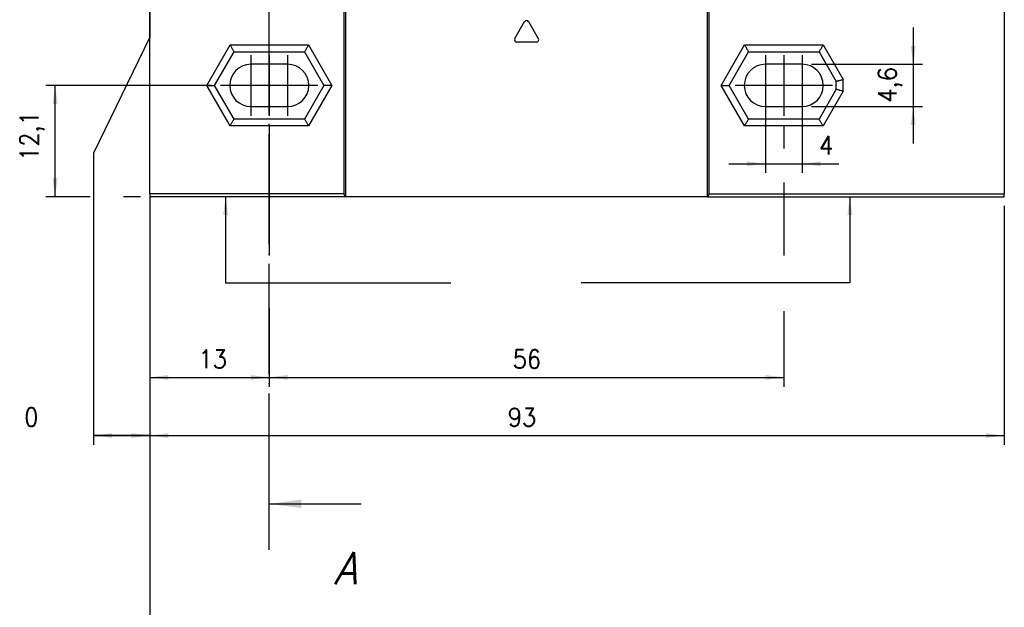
# Model space of a CAD drawing. Header units: millimetres. Extents: x -418 to 2050, y -784 to 1107.
# Tile 3 of 61: x -317 to -210, y -40 to 23. Entities that reach past the tile are written whole.
import ezdxf

# ---------------------------------------------------------------- set-up
doc = ezdxf.new("R2010")
doc.units = ezdxf.units.MM
doc.linetypes.add('DOT_CENTER', pattern=[14, 12, -1, 0, -1])
doc.layers.add('1', color=7, linetype='Continuous')
doc.styles.add('CONVERTER_11', font='txt.shx', dxfattribs={"width": 0.9, "oblique": 15})
doc.styles.add('CONVERTER_12', font='txt.shx', dxfattribs={"width": 0.9})
doc.dimstyles.new('ME10_DIM_26', dxfattribs={"dimtxt": 2, "dimasz": 2, "dimexe": 1, "dimexo": 1, "dimgap": 1, "dimtad": 1, "dimdsep": 46, "dimtxsty": 'CONVERTER_12', "dimsah": 1, "dimcen": 0.09, "dimclrd": 2, "dimclre": 2, "dimclrt": 2, "dimadec": 0, "dimazin": 0, "dimtfac": 1, "dimtdec": 4, "dimtix": 1, "dimtmove": 0, "dimatfit": 3, "dimfxl": 1, "dimtolj": 1, "dimtzin": 0, "dimarcsym": 0})
doc.dimstyles.new('ME10_DIM_27', dxfattribs={"dimtxt": 2, "dimasz": 2, "dimexe": 1, "dimexo": 1, "dimgap": 1, "dimtad": 1, "dimdsep": 46, "dimtxsty": 'CONVERTER_12', "dimsah": 1, "dimcen": 0.09, "dimclrd": 2, "dimclre": 2, "dimclrt": 2, "dimadec": 0, "dimazin": 0, "dimtfac": 1, "dimtdec": 4, "dimtix": 1, "dimtmove": 0, "dimatfit": 3, "dimfxl": 1, "dimtolj": 1, "dimtzin": 0, "dimarcsym": 0})
doc.dimstyles.new('ME10_DIM_28', dxfattribs={"dimtxt": 2, "dimasz": 2, "dimexe": 1, "dimexo": 1, "dimgap": 1, "dimtad": 1, "dimdsep": 46, "dimtxsty": 'CONVERTER_12', "dimsah": 1, "dimcen": 0.09, "dimclrd": 2, "dimclre": 2, "dimclrt": 2, "dimadec": 0, "dimazin": 0, "dimtfac": 1, "dimtdec": 4, "dimtix": 1, "dimtmove": 0, "dimatfit": 3, "dimfxl": 1, "dimtolj": 1, "dimtzin": 0, "dimarcsym": 0})
doc.dimstyles.new('ME10_DIM_29', dxfattribs={"dimtxt": 2, "dimasz": 2, "dimexe": 1, "dimexo": 1, "dimgap": 1, "dimtad": 1, "dimdsep": 46, "dimtxsty": 'CONVERTER_12', "dimsah": 1, "dimcen": 0.09, "dimclrd": 2, "dimclre": 2, "dimclrt": 2, "dimadec": 0, "dimazin": 0, "dimtfac": 1, "dimtdec": 4, "dimtix": 1, "dimtmove": 0, "dimatfit": 3, "dimfxl": 1, "dimtolj": 1, "dimtzin": 0, "dimarcsym": 0})
doc.dimstyles.new('ME10_DIM_30', dxfattribs={"dimtxt": 2, "dimasz": 2, "dimexe": 1, "dimexo": 1, "dimgap": 1, "dimtad": 1, "dimdsep": 46, "dimtxsty": 'CONVERTER_12', "dimsah": 1, "dimcen": 0.09, "dimclrd": 2, "dimclre": 2, "dimclrt": 2, "dimadec": 0, "dimazin": 0, "dimtfac": 1, "dimtdec": 4, "dimtix": 1, "dimtmove": 0, "dimatfit": 3, "dimfxl": 1, "dimtolj": 1, "dimtzin": 0, "dimarcsym": 0})
doc.dimstyles.new('ME10_DIM_31', dxfattribs={"dimtxt": 2, "dimasz": 2, "dimexe": 1, "dimexo": 1, "dimgap": 1, "dimtad": 1, "dimdsep": 46, "dimtxsty": 'CONVERTER_12', "dimsah": 1, "dimcen": 0.09, "dimclrd": 2, "dimclre": 2, "dimclrt": 2, "dimadec": 0, "dimazin": 0, "dimtfac": 1, "dimtdec": 4, "dimtix": 1, "dimtmove": 0, "dimatfit": 3, "dimfxl": 1, "dimtolj": 1, "dimtzin": 0, "dimarcsym": 0})
doc.dimstyles.new('ME10_DIM_32', dxfattribs={"dimtxt": 2, "dimasz": 2, "dimexe": 1, "dimexo": 1, "dimgap": 1, "dimtad": 1, "dimdsep": 46, "dimtxsty": 'CONVERTER_12', "dimsah": 1, "dimcen": 0.09, "dimclrd": 2, "dimclre": 2, "dimclrt": 2, "dimadec": 0, "dimazin": 0, "dimtfac": 1, "dimtdec": 4, "dimtix": 1, "dimtmove": 0, "dimatfit": 3, "dimfxl": 1, "dimtolj": 1, "dimtzin": 0, "dimarcsym": 0})
doc.dimstyles.new('ME10_DIM_53', dxfattribs={"dimtxt": 2, "dimasz": 2, "dimexe": 1, "dimexo": 1, "dimgap": 1, "dimtad": 1, "dimdsep": 46, "dimtxsty": 'CONVERTER_12', "dimsah": 1, "dimcen": 0.09, "dimclrd": 2, "dimclre": 2, "dimclrt": 2, "dimadec": 0, "dimazin": 0, "dimtfac": 1, "dimtdec": 4, "dimtix": 1, "dimtmove": 0, "dimatfit": 3, "dimfxl": 1, "dimtolj": 1, "dimtzin": 0, "dimarcsym": 0})
doc.dimstyles.new('ME10_DIM_54', dxfattribs={"dimtxt": 2, "dimasz": 2, "dimexe": 1, "dimexo": 1, "dimgap": 1, "dimtad": 1, "dimdsep": 46, "dimtxsty": 'CONVERTER_12', "dimsah": 1, "dimcen": 0.09, "dimclrd": 2, "dimclre": 2, "dimclrt": 2, "dimadec": 0, "dimazin": 0, "dimtfac": 1, "dimtdec": 4, "dimtix": 1, "dimtmove": 0, "dimatfit": 3, "dimfxl": 1, "dimtolj": 1, "dimtzin": 0, "dimarcsym": 0})
doc.dimstyles.get("Standard").update_dxf_attribs({"dimtxt": 0.18, "dimasz": 0.18, "dimexe": 0.18, "dimexo": 0.0625, "dimgap": 0.09, "dimtad": 0, "dimtih": 1, "dimtoh": 1, "dimdec": 4, "dimzin": 0, "dimdsep": 46, "dimtxsty": 'Standard', "dimcen": 0.09, "dimadec": 0, "dimazin": 0, "dimtfac": 1, "dimtdec": 4, "dimtofl": 0, "dimtmove": 0, "dimatfit": 3, "dimfxl": 1, "dimtolj": 1, "dimtzin": 0, "dimarcsym": 0})

# ---------------------------------------------------------------- blocks, each defined once
blk = doc.blocks.new('CABEZA_RANURADA_REGLA_SV2__17', base_point=(-302.89, 4.15))
at = {"color": 7, "linetype": 'Continuous'}
for p, q in [((-276.59, 26.25), (-276.1, 25.76)), ((-269.49, 25.84), (-269.9, 26.25)), ((-227.29, 26.25), (-227.7, 25.84)), ((-221.11, 25.76), (-220.62, 26.25)), ((-302.89, 24.45), (-302.89, 25.25)), ((-302.89, 25.25), (-281.76, 25.25)), ((-281.59, 25.25), (-281.76, 25.25)), ((-281.76, 25.25), (-281.76, 4.45)), ((-281.59, 25.25), (-281.59, 4.15)), ((-276.52, 25.25), (-281.59, 25.25)), ((-276.11, 25.25), (-276.52, 25.25)), ((-269.49, 25.25), (-276.11, 25.25)), ((-242.19, 25.25), (-269.49, 25.25)), ((-242.02, 25.25), (-242.19, 25.25)), ((-242.19, 4.15), (-242.19, 25.25)), ((-242.02, 25.25), (-227.7, 25.25)), ((-242.02, 4.45), (-242.02, 25.25)), ((-227.7, 25.25), (-221.1, 25.25)), ((-221.1, 25.25), (-220.68, 25.25)), ((-220.68, 25.25), (-209.89, 25.25)), ((-209.89, 25.25), (-209.89, 4.45)), ((-302.89, 24.25), (-302.89, 24.45)), ((-302.89, 4.45), (-302.89, 24.25)), ((-295.84, 16.25), (-293.73, 19.9)), ((-293.73, 19.9), (-286.05, 19.9)), ((-286.05, 19.9), (-283.94, 16.25)), ((-239.84, 16.25), (-237.73, 19.9)), ((-237.73, 19.9), (-230.05, 19.9)), ((-230.05, 19.9), (-228.19, 16.68)), ((-287.89, 18.55), (-291.89, 18.55)), ((-231.89, 18.55), (-235.89, 18.55)), ((-293.73, 12.6), (-295.84, 16.25)), ((-283.94, 16.25), (-286.05, 12.6)), ((-237.73, 12.6), (-239.84, 16.25)), ((-228.19, 15.83), (-228.19, 16.68)), ((-228.19, 15.83), (-230.05, 12.6)), ((-291.89, 13.95), (-287.89, 13.95)), ((-235.89, 13.95), (-231.89, 13.95)), ((-286.05, 12.6), (-293.73, 12.6)), ((-230.05, 12.6), (-237.73, 12.6)), ((-281.76, 4.45), (-302.89, 4.45)), ((-302.89, 4.45), (-302.89, 4.15)), ((-281.59, 4.15), (-281.76, 4.45)), ((-242.02, 4.45), (-242.19, 4.15)), ((-242.02, 4.45), (-209.89, 4.45)), ((-209.89, 4.15), (-209.89, 4.45)), ((-281.59, 4.15), (-302.89, 4.15)), ((-242.19, 4.15), (-281.59, 4.15)), ((-242.19, 4.15), (-209.89, 4.15))]:
    blk.add_line(p, q, dxfattribs=at)
at = {"color": 3, "linetype": 'Continuous'}
for p, q in [((-276.43, 26.25), (-276.02, 25.84)), ((-269.49, 25.84), (-276.02, 25.84)), ((-269.44, 25.75), (-227.75, 25.75)), ((-227.7, 25.84), (-221.19, 25.84)), ((-221.19, 25.84), (-220.78, 26.25)), ((-263.17, 21.34), (-262.11, 23.19)), ((-261.67, 23.19), (-260.61, 21.34)), ((-296.7, 16.25), (-294.16, 20.65)), ((-294.16, 20.65), (-285.62, 20.65)), ((-285.62, 20.65), (-283.08, 16.25)), ((-260.82, 20.96), (-262.96, 20.96)), ((-240.7, 16.25), (-238.16, 20.65)), ((-238.16, 20.65), (-229.62, 20.65)), ((-229.62, 20.65), (-227.44, 16.88)), ((-294.16, 11.85), (-296.7, 16.25)), ((-283.08, 16.25), (-285.62, 11.85)), ((-238.16, 11.85), (-240.7, 16.25)), ((-227.44, 15.62), (-227.44, 16.88)), ((-227.44, 15.62), (-229.62, 11.85)), ((-285.62, 11.85), (-294.16, 11.85)), ((-229.62, 11.85), (-238.16, 11.85))]:
    blk.add_line(p, q, dxfattribs=at)
at = {"color": 7, "linetype": 'Continuous'}
for centre, radius, start, end in [((-269.57, 25.74), 0.131, 3.7675, 48.9854), ((-227.62, 25.74), 0.13, 131.0124, 176.2306), ((-291.89, 16.25), 2.3, 90, 270), ((-287.89, 16.25), 2.3, 270, 90), ((-235.89, 16.25), 2.3, 90, 270), ((-231.89, 16.25), 2.3, 270, 90)]:
    blk.add_arc(centre, radius, start, end, dxfattribs=at)
at = {"color": 3, "linetype": 'Continuous'}
for centre, start, end in [((-261.89, 23.06), 30, 150), ((-262.96, 21.21), 150, 270), ((-260.82, 21.21), 270, 30)]:
    blk.add_arc(centre, 0.25, start, end, dxfattribs=at)
at = {"color": 7, "linetype": 'Continuous'}
for points, knots in [([(-276.52, 25.25), (-276.5, 25.26), (-276.43, 25.27), (-276.32, 25.32), (-276.2, 25.41), (-276.12, 25.54), (-276.08, 25.65), (-276.08, 25.73), (-276.09, 25.75), (-276.1, 25.76)], [0, 0, 0, 0, 0.0741165, 0.2021672, 0.3703056, 0.5215738, 0.6576733, 0.7087043, 0.7462659, 0.7462659, 0.7462659, 0.7462659]), ([(-269.44, 25.75), (-269.44, 25.69), (-269.44, 25.57), (-269.46, 25.42), (-269.46, 25.31), (-269.48, 25.27), (-269.49, 25.25)], [0, 0, 0, 0, 0.1945783, 0.3538246, 0.4620183, 0.5052321, 0.5052321, 0.5052321, 0.5052321]), ([(-227.7, 25.25), (-227.71, 25.27), (-227.73, 25.31), (-227.73, 25.42), (-227.75, 25.57), (-227.75, 25.69), (-227.75, 25.75)], [0, 0, 0, 0, 0.0431727, 0.1513554, 0.3105983, 0.5051762, 0.5051762, 0.5051762, 0.5051762]), ([(-221.11, 25.76), (-221.12, 25.74), (-221.14, 25.69), (-221.11, 25.6), (-221.06, 25.5), (-220.99, 25.4), (-220.88, 25.32), (-220.77, 25.27), (-220.7, 25.26), (-220.68, 25.25)], [0, 0, 0, 0, 0.0617855, 0.1752028, 0.2702151, 0.3767851, 0.5462663, 0.6736439, 0.7455091, 0.7455091, 0.7455091, 0.7455091]), ([(-294.16, 20.65), (-294.14, 20.61), (-294.08, 20.52), (-294, 20.38), (-293.93, 20.24), (-293.86, 20.12), (-293.79, 20.01), (-293.75, 19.94), (-293.73, 19.9)], [0, 0, 0, 0, 0.1387235, 0.3314136, 0.4767643, 0.6123724, 0.7391989, 0.8660254, 0.8660254, 0.8660254, 0.8660254]), ([(-285.62, 20.65), (-285.65, 20.6), (-285.7, 20.51), (-285.78, 20.36), (-285.86, 20.24), (-285.93, 20.12), (-285.99, 20.01), (-286.03, 19.94), (-286.05, 19.9)], [0, 0, 0, 0, 0.1685037, 0.3314136, 0.5008844, 0.6123724, 0.7391989, 0.8660254, 0.8660254, 0.8660254, 0.8660254]), ([(-238.16, 20.65), (-238.13, 20.6), (-238.08, 20.51), (-237.99, 20.36), (-237.92, 20.23), (-237.85, 20.12), (-237.79, 20.01), (-237.75, 19.94), (-237.73, 19.9)], [0, 0, 0, 0, 0.1679199, 0.3314136, 0.5077583, 0.6123724, 0.7391989, 0.8660254, 0.8660254, 0.8660254, 0.8660254]), ([(-229.62, 20.65), (-229.65, 20.6), (-229.71, 20.5), (-229.79, 20.35), (-229.86, 20.23), (-229.93, 20.12), (-229.99, 20.01), (-230.03, 19.94), (-230.05, 19.9)], [0, 0, 0, 0, 0.1945586, 0.3314136, 0.5096969, 0.6123724, 0.7391989, 0.8660254, 0.8660254, 0.8660254, 0.8660254]), ([(-296.7, 16.25), (-296.65, 16.25), (-296.54, 16.25), (-296.38, 16.25), (-296.24, 16.25), (-296.1, 16.25), (-295.96, 16.25), (-295.88, 16.25), (-295.84, 16.25)], [0, 0, 0, 0, 0.1688099, 0.3314136, 0.4564809, 0.6123724, 0.7391989, 0.8660254, 0.8660254, 0.8660254, 0.8660254]), ([(-283.08, 16.25), (-283.14, 16.25), (-283.25, 16.25), (-283.41, 16.25), (-283.54, 16.25), (-283.68, 16.25), (-283.82, 16.25), (-283.9, 16.25), (-283.94, 16.25)], [0, 0, 0, 0, 0.1989204, 0.3314136, 0.4561855, 0.6123724, 0.7391989, 0.8660254, 0.8660254, 0.8660254, 0.8660254]), ([(-240.7, 16.25), (-240.64, 16.25), (-240.53, 16.25), (-240.37, 16.25), (-240.24, 16.25), (-240.1, 16.25), (-239.96, 16.25), (-239.88, 16.25), (-239.84, 16.25)], [0, 0, 0, 0, 0.1976792, 0.3314136, 0.4553941, 0.6123724, 0.7391989, 0.8660254, 0.8660254, 0.8660254, 0.8660254]), ([(-227.44, 16.88), (-227.49, 16.87), (-227.58, 16.84), (-227.72, 16.8), (-227.85, 16.77), (-227.97, 16.74), (-228.08, 16.71), (-228.15, 16.69), (-228.19, 16.68)], [0, 0, 0, 0, 0.1519158, 0.2971373, 0.4317703, 0.5490381, 0.6627476, 0.7764571, 0.7764571, 0.7764571, 0.7764571]), ([(-227.44, 15.62), (-227.48, 15.64), (-227.58, 15.66), (-227.71, 15.7), (-227.84, 15.73), (-227.96, 15.76), (-228.08, 15.8), (-228.15, 15.82), (-228.19, 15.83)], [0, 0, 0, 0, 0.1250609, 0.2971373, 0.4095104, 0.5490381, 0.6627476, 0.7764571, 0.7764571, 0.7764571, 0.7764571]), ([(-294.16, 11.85), (-294.13, 11.91), (-294.08, 12), (-294, 12.14), (-293.93, 12.26), (-293.86, 12.38), (-293.79, 12.49), (-293.75, 12.57), (-293.73, 12.6)], [0, 0, 0, 0, 0.1929172, 0.3314136, 0.459884, 0.6123724, 0.7391989, 0.8660254, 0.8660254, 0.8660254, 0.8660254]), ([(-285.62, 11.85), (-285.65, 11.9), (-285.7, 12), (-285.78, 12.14), (-285.85, 12.26), (-285.92, 12.38), (-285.99, 12.49), (-286.03, 12.57), (-286.05, 12.6)], [0, 0, 0, 0, 0.1753053, 0.3314136, 0.4783543, 0.6123724, 0.7391989, 0.8660254, 0.8660254, 0.8660254, 0.8660254]), ([(-238.16, 11.85), (-238.13, 11.9), (-238.08, 12), (-237.99, 12.14), (-237.92, 12.27), (-237.85, 12.39), (-237.79, 12.49), (-237.75, 12.57), (-237.73, 12.6)], [0, 0, 0, 0, 0.1662016, 0.3314136, 0.5096719, 0.6123724, 0.7391989, 0.8660254, 0.8660254, 0.8660254, 0.8660254]), ([(-229.62, 11.85), (-229.65, 11.9), (-229.7, 12), (-229.78, 12.13), (-229.85, 12.26), (-229.92, 12.37), (-229.99, 12.49), (-230.03, 12.57), (-230.05, 12.6)], [0, 0, 0, 0, 0.1663153, 0.3314136, 0.4559321, 0.6123724, 0.7391989, 0.8660254, 0.8660254, 0.8660254, 0.8660254])]:
    blk.add_open_spline(points, degree=3, knots=knots, dxfattribs=at)
at = {"color": 3, "linetype": 'Continuous'}
for points, knots in [([(-276.11, 25.25), (-276.09, 25.27), (-276.05, 25.32), (-276.04, 25.45), (-276.02, 25.63), (-276.02, 25.77), (-276.02, 25.84)], [0, 0, 0, 0, 0.0612673, 0.1973464, 0.391351, 0.6083017, 0.6083017, 0.6083017, 0.6083017]), ([(-276.02, 25.84), (-276.03, 25.83), (-276.05, 25.81), (-276.07, 25.79), (-276.09, 25.77), (-276.1, 25.76), (-276.1, 25.76)], [0, 0, 0, 0, 0.044392, 0.080644, 0.1079609, 0.1118633, 0.1118633, 0.1118633, 0.1118633]), ([(-221.19, 25.84), (-221.19, 25.77), (-221.19, 25.63), (-221.17, 25.45), (-221.16, 25.32), (-221.11, 25.27), (-221.1, 25.25)], [0, 0, 0, 0, 0.2168263, 0.4106589, 0.5465665, 0.6076479, 0.6076479, 0.6076479, 0.6076479]), ([(-221.11, 25.76), (-221.11, 25.77), (-221.11, 25.77), (-221.13, 25.79), (-221.15, 25.81), (-221.18, 25.83), (-221.19, 25.84)], [0, 0, 0, 0, 0.0104252, 0.0208504, 0.0727862, 0.1120602, 0.1120602, 0.1120602, 0.1120602])]:
    blk.add_open_spline(points, degree=3, knots=knots, dxfattribs=at)
at = {"layer": '1', "color": 2, "linetype": 'DOT_CENTER'}
for p, q in [((-291.89, 19.55), (-291.89, 12.95)), ((-287.89, 19.55), (-287.89, 12.95)), ((-235.89, 19.55), (-235.89, 12.95)), ((-231.89, 19.55), (-231.89, 12.95)), ((-288.59, 16.25), (-295.19, 16.25)), ((-284.59, 16.25), (-291.19, 16.25)), ((-232.59, 16.25), (-239.19, 16.25)), ((-228.59, 16.25), (-235.19, 16.25))]:
    blk.add_line(p, q, dxfattribs=at)
blk = doc.blocks.new('REGLA_SV2-1340mm__19', base_point=(-302.89, 4.15))
blk.add_blockref('CABEZA_RANURADA_REGLA_SV2__17', (-302.89, 4.15))
blk = doc.blocks.new('*D90')
at = {"layer": '1', "color": 2, "linetype": 'Continuous'}
for p, q in [((-289.89, 11.95), (-289.89, 1.15)), ((-233.89, 11.95), (-233.89, 9.41)), ((-233.89, 5.7), (-233.89, -2.24)), ((-233.89, -8.29), (-233.89, -16.5)), ((-289.89, -11.55), (-289.89, -16.5)), ((-289.89, -15.5), (-233.89, -15.5))]:
    blk.add_line(p, q, dxfattribs=at)
at = {"layer": '1', "color": 2}
for points in [[(-287.89, -15.23), (-287.89, -15.76), (-289.89, -15.5)], [(-235.89, -15.76), (-235.89, -15.23), (-233.89, -15.5)]]:
    blk.add_solid(points, dxfattribs=at)
at = {"layer": '1', "color": 2, "insert": (-263.39, -14.5), "char_height": 2, "attachment_point": 7, "rotation": 0.0001, "line_spacing_factor": 0.60024, "style": 'CONVERTER_12'}
blk.add_mtext('56', dxfattribs=at)
blk = doc.blocks.new('*D91')
at = {"layer": '1', "color": 2, "linetype": 'Continuous'}
for p, q in [((-235.89, 18.55), (-235.89, 6.74)), ((-231.89, 18.55), (-231.89, 6.74)), ((-239.89, 7.74), (-235.89, 7.74)), ((-235.89, 7.74), (-231.89, 7.74)), ((-231.89, 7.74), (-227.89, 7.74))]:
    blk.add_line(p, q, dxfattribs=at)
at = {"layer": '1', "color": 2}
for points in [[(-237.89, 7.47), (-237.89, 8), (-235.89, 7.74)], [(-229.89, 8), (-229.89, 7.47), (-231.89, 7.74)]]:
    blk.add_solid(points, dxfattribs=at)
at = {"layer": '1', "color": 2, "insert": (-230.04, 8.74), "char_height": 2, "attachment_point": 7, "rotation": 0.0001, "line_spacing_factor": 0.60024, "style": 'CONVERTER_12'}
blk.add_mtext('4', dxfattribs=at)
blk = doc.blocks.new('*D92')
at = {"layer": '1', "color": 2, "linetype": 'Continuous'}
for p, q in [((-219.8, 22.55), (-219.8, 18.55)), ((-230.89, 18.55), (-218.8, 18.55)), ((-219.8, 18.55), (-219.8, 13.95)), ((-230.89, 13.95), (-218.8, 13.95)), ((-219.8, 13.95), (-219.8, 9.95))]:
    blk.add_line(p, q, dxfattribs=at)
at = {"layer": '1', "color": 2}
for points in [[(-220.07, 20.55), (-219.54, 20.55), (-219.8, 18.55)], [(-219.54, 11.95), (-220.07, 11.95), (-219.8, 13.95)]]:
    blk.add_solid(points, dxfattribs=at)
at = {"layer": '1', "color": 2, "insert": (-221, 14.4), "char_height": 2, "attachment_point": 7, "rotation": 90, "line_spacing_factor": 0.60024, "style": 'CONVERTER_12'}
blk.add_mtext('4,6', dxfattribs=at)
blk = doc.blocks.new('*D93')
at = {"layer": '1', "color": 2, "linetype": 'Continuous'}
for p, q in [((-296.19, 16.25), (-314.2, 16.25)), ((-313.2, 4.15), (-313.2, 16.25)), ((-309.37, 4.15), (-314.2, 4.15)), ((-303.89, 4.15), (-305.75, 4.15))]:
    blk.add_line(p, q, dxfattribs=at)
at = {"layer": '1', "color": 2}
for points in [[(-312.93, 14.25), (-313.46, 14.25), (-313.2, 16.25)], [(-313.46, 6.15), (-312.93, 6.15), (-313.2, 4.15)]]:
    blk.add_solid(points, dxfattribs=at)
at = {"layer": '1', "color": 2, "insert": (-314.4, 8.05), "char_height": 2, "attachment_point": 7, "rotation": 90, "line_spacing_factor": 0.60024, "style": 'CONVERTER_12'}
blk.add_mtext('12,1', dxfattribs=at)
blk = doc.blocks.new('*D94')
at = {"layer": '1', "color": 2, "linetype": 'Continuous'}
for p, q in [((-289.89, 11.95), (-289.89, -2.25)), ((-302.89, 3.45), (-302.89, -16.5)), ((-289.89, -7.98), (-289.89, -16.5)), ((-302.89, -15.5), (-289.89, -15.5))]:
    blk.add_line(p, q, dxfattribs=at)
at = {"layer": '1', "color": 2}
for points in [[(-300.89, -15.23), (-300.89, -15.76), (-302.89, -15.5)], [(-291.89, -15.76), (-291.89, -15.23), (-289.89, -15.5)]]:
    blk.add_solid(points, dxfattribs=at)
at = {"layer": '1', "color": 2, "insert": (-297.59, -14.5), "char_height": 2, "attachment_point": 7, "rotation": 0.0001, "line_spacing_factor": 0.60024, "style": 'CONVERTER_12'}
blk.add_mtext('13', dxfattribs=at)
blk = doc.blocks.new('*D95')
at = {"layer": '1', "color": 2, "linetype": 'Continuous'}
for p, q in [((-302.89, 29.75), (-302.89, 21.52)), ((-302.89, 21.52), (-309.01, 8.89)), ((-309.01, 8.89), (-309.01, -22.81)), ((-302.89, 3.45), (-302.89, -22.81)), ((-309.01, -21.81), (-302.89, -21.81)), ((-305.01, -21.81), (-309.01, -21.81)), ((-302.89, -21.81), (-306.89, -21.81))]:
    blk.add_line(p, q, dxfattribs=at)
at = {"layer": '1', "color": 2}
for points in [[(-307.01, -21.55), (-307.01, -22.07), (-309.01, -21.81)], [(-304.89, -22.07), (-304.89, -21.55), (-302.89, -21.81)]]:
    blk.add_solid(points, dxfattribs=at)
at = {"layer": '1', "color": 2, "insert": (-316.56, -20.81), "char_height": 2, "attachment_point": 7, "rotation": 0.0001, "line_spacing_factor": 0.60024, "style": 'CONVERTER_12'}
blk.add_mtext('0', dxfattribs=at)
blk = doc.blocks.new('*D96')
at = {"layer": '1', "color": 2, "linetype": 'Continuous'}
for p, q in [((-302.89, 3.15), (-302.89, -22.82)), ((-209.89, 3.15), (-209.89, -22.82)), ((-302.89, -21.82), (-209.89, -21.82))]:
    blk.add_line(p, q, dxfattribs=at)
at = {"layer": '1', "color": 2}
for points in [[(-300.89, -21.56), (-300.89, -22.08), (-302.89, -21.82)], [(-211.89, -22.08), (-211.89, -21.56), (-209.89, -21.82)]]:
    blk.add_solid(points, dxfattribs=at)
at = {"layer": '1', "color": 2, "insert": (-263.93, -20.82), "char_height": 2, "attachment_point": 7, "rotation": 0.0001, "line_spacing_factor": 0.60024, "style": 'CONVERTER_12'}
blk.add_mtext('93', dxfattribs=at)
blk = doc.blocks.new('*D117')
at = {"layer": '1', "color": 2, "linetype": 'Continuous'}
for p, q in [((-302.89, 3.15), (-302.89, -101.77)), ((-297.89, -92.7), (-297.89, -101.77)), ((-306.89, -100.77), (-302.89, -100.77)), ((-302.89, -100.77), (-297.89, -100.77)), ((-297.89, -100.77), (-293.89, -100.77))]:
    blk.add_line(p, q, dxfattribs=at)
at = {"layer": '1', "color": 2}
for points in [[(-304.89, -101.03), (-304.89, -100.5), (-302.89, -100.77)], [(-295.89, -100.5), (-295.89, -101.03), (-297.89, -100.77)]]:
    blk.add_solid(points, dxfattribs=at)
at = {"layer": '1', "color": 2, "insert": (-300.99, -99.77), "char_height": 2, "attachment_point": 7, "rotation": 0.0001, "line_spacing_factor": 0.60024, "style": 'CONVERTER_12'}
blk.add_mtext('5', dxfattribs=at)
blk = doc.blocks.new('*D118')
at = {"layer": '1', "color": 2, "linetype": 'Continuous'}
for p, q in [((-302.89, 3.15), (-302.89, -74.49)), ((-267.89, -61), (-267.89, -74.49)), ((-302.89, -73.49), (-267.89, -73.49))]:
    blk.add_line(p, q, dxfattribs=at)
at = {"layer": '1', "color": 2}
for points in [[(-300.89, -73.23), (-300.89, -73.76), (-302.89, -73.49)], [(-269.89, -73.76), (-269.89, -73.23), (-267.89, -73.49)]]:
    blk.add_solid(points, dxfattribs=at)
at = {"layer": '1', "color": 2, "insert": (-286.89, -72.49), "char_height": 2, "attachment_point": 7, "rotation": 0.0001, "line_spacing_factor": 0.60024, "style": 'CONVERTER_12'}
blk.add_mtext('35', dxfattribs=at)
blk = doc.blocks.new('B-B__14', base_point=(-290.14, 4.2))
at = {"layer": '1', "color": 2, "linetype": 'DOT_CENTER'}
blk.add_line((-289.89, -29.24), (-289.89, 102.45), dxfattribs=at)
at = {"layer": '1', "color": 7}
blk.add_solid([(-286.39, -28.78), (-286.39, -29.7), (-289.89, -29.24)], dxfattribs=at)
at = {"layer": '1', "color": 7, "insert": (-281.64, -36.24), "char_height": 3.5, "attachment_point": 5, "line_spacing_factor": 1.20048, "style": 'CONVERTER_11'}
blk.add_mtext('A', dxfattribs=at)
at = {"layer": '1', "color": 7, "linetype": 'Continuous', "has_arrowhead": 0}
for points in [[(-289.89, -29.24), (-289.89, -24.24)], [(-289.89, -29.24), (-279.89, -29.24)], [(-289.89, -34.24), (-289.89, -29.24)]]:
    blk.add_leader(points, dimstyle='Standard', dxfattribs=at)
blk = doc.blocks.new('Front1', base_point=(-215.39, 32.25))
at = {"layer": '1', "color": 2, "linetype": 'DOT_CENTER'}
for p, q in [((-289.89, 19.552), (-289.89, 12.952)), ((-233.89, 19.552), (-233.89, 12.952))]:
    blk.add_line(p, q, dxfattribs=at)
at = {"layer": '1', "color": 2}
for points in [[(-294.38, 2.152), (-294.907, 2.152), (-294.644, 4.152)], [(-226.443, 2.152), (-226.969, 2.152), (-226.706, 4.152)]]:
    blk.add_solid(points, dxfattribs=at)
blk.add_blockref('REGLA_SV2-1340mm__19', (-302.89, 4.152))
at = {"layer": '1'}
blk.add_blockref('B-B__14', (-290.14, 4.202), dxfattribs=at)
for base, p1, p2, dimstyle, picture, middle, turn in [((-309.009420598, -21.808384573), (-302.889999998, 4.452499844), (-302.889999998, 30.747500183), 'ME10_DIM_31', '*D95', (-315.960867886, -19.808384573), 0.000138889), ((-235.89, 7.736), (-231.89, 19.552), (-235.89, 19.552), 'ME10_DIM_27', '*D91', (-229.437, 9.736), 0.00014), ((-302.89, -15.497), (-289.89, 12.952), (-302.89, 4.452), 'ME10_DIM_30', '*D94', (-296.39, -13.497), 0.00014), ((-289.89, -15.497), (-233.89, 12.952), (-289.89, 12.952), 'ME10_DIM_26', '*D90', (-261.89, -13.497), 0.00014)]:
    dim = blk.add_linear_dim(base=base, p1=p1, p2=p2, dimstyle=dimstyle, dxfattribs=at)
    dim.commit()
    dim.dimension.update_dxf_attribs({"geometry": picture, "text_midpoint": middle, "text_rotation": turn})
for p1, p2, distance, dimstyle, picture, middle, turn in [((-231.89, 13.952), (-231.89, 18.552), -12.088, 'ME10_DIM_28', '*D92', (-221.902, 16.252), 90), ((-209.89, 4.152), (-302.89, 4.152), 25.972, 'ME10_DIM_32', '*D96', (-262.428, -19.819), 0.00014)]:
    dim = blk.add_aligned_dim(p1=p1, p2=p2, distance=distance, dimstyle=dimstyle, dxfattribs=at)
    dim.commit()
    dim.dimension.update_dxf_attribs({"geometry": picture, "text_midpoint": middle, "text_rotation": turn})
dim = blk.add_linear_dim(base=(-313.195, 4.152), p1=(-295.19, 16.252), p2=(-302.89, 4.152), angle=90, dimstyle='ME10_DIM_29', dxfattribs=at)
dim.commit()
dim.dimension.update_dxf_attribs({"geometry": '*D93', "text_midpoint": (-315.295, 10.202), "text_rotation": 90})
at = {"layer": '1', "color": 2, "linetype": 'Continuous', "has_arrowhead": 0}
for points in [[(-294.644, 4.152), (-294.644, -5.193), (-270.144, -5.193)], [(-226.706, 4.152), (-226.706, -5.193), (-255.956, -5.193)]]:
    blk.add_leader(points, dimstyle='Standard', dxfattribs=at)
blk = doc.blocks.new('Posiciones_Io', base_point=(-240.97, -56.523))
at = {"layer": '1', "color": 2, "linetype": 'Continuous'}
blk.add_line((-302.89, 4.152), (-302.89, -98.548), dxfattribs=at)
at = {"layer": '1'}
for base, p1, dimstyle, picture, middle in [((-302.89, -100.767), (-297.89, -91.697), 'ME10_DIM_53', '*D117', (-300.39, -98.767)), ((-302.89, -73.492), (-267.89, -59.997), 'ME10_DIM_54', '*D118', (-285.39, -71.492))]:
    dim = blk.add_linear_dim(base=base, p1=p1, p2=(-302.89, 4.152), dimstyle=dimstyle, dxfattribs=at)
    dim.commit()
    dim.dimension.update_dxf_attribs({"geometry": picture, "text_midpoint": middle, "text_rotation": 0.00014})

msp = doc.modelspace()

# ---------------------------------------------------------------- block references
msp.add_blockref('Front1', (-215.39, 32.25))
at = {"layer": '1'}
msp.add_blockref('Posiciones_Io', (-240.97, -56.52), dxfattribs=at)

doc.saveas('drawing.dxf')
